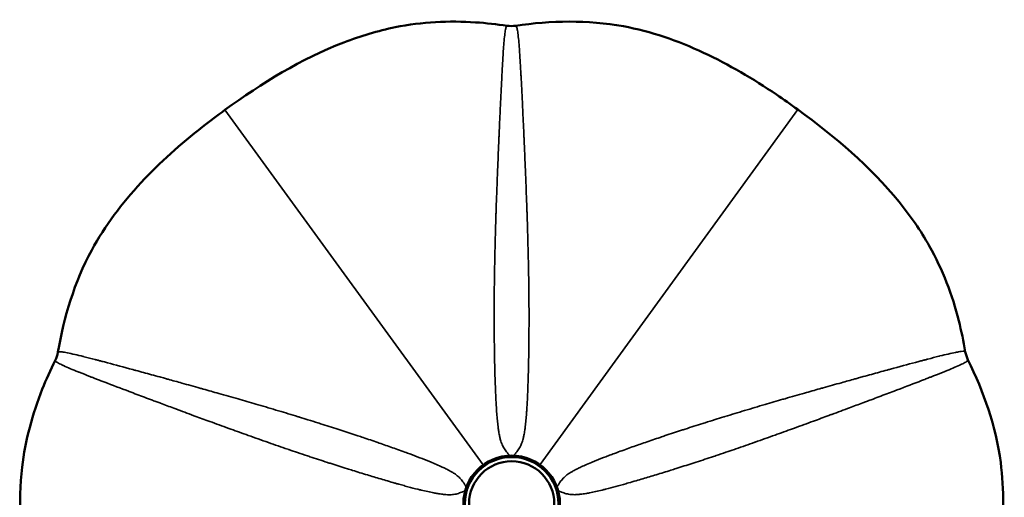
# Model space of a CAD drawing. Header units: millimetres. Extents: x 269 to 708, y 107 to 1146.
# Tile 2 of 3: x 269 to 616, y 362 to 531. Entities that reach past the tile are written whole.
import ezdxf

# ---------------------------------------------------------------- set-up
doc = ezdxf.new("R2010")
doc.units = ezdxf.units.MM
doc.header["$LTSCALE"] = 3
doc.layers.add('Widoczne (ISO)', color=7, linetype='Continuous', lineweight=50)
doc.layers.add('Widoczne wąskie (ISO)', color=7, linetype='Continuous', lineweight=35)

msp = doc.modelspace()

# ---------------------------------------------------------------- linework, layer by layer
at = {"layer": 'Widoczne (ISO)'}
for radius in [17, 16.5, 15]:
    msp.add_circle((442.49, 360.02), radius, dxfattribs=at)
for points, knots in [([(443.91, 528.51), (456.25, 530.31), (469.21, 530.65), (491.52, 526.52), (501.07, 523.21), (519, 514.84), (527.55, 509.78), (538.29, 502.54), (540.82, 500.76), (543.32, 498.95)], [0.000001, 0.000001, 0.000001, 0.000001, 3.875527, 3.875527, 6.852001, 6.852001, 9.813755, 9.813755, 10.73943, 10.73943, 10.73943, 10.73943]), ([(341.52, 498.84), (354.51, 508.28), (368.44, 516.86), (389.29, 524.91), (395.37, 526.74), (410.88, 529.87), (420.5, 530.33), (433.52, 529.45), (437.22, 529.04), (440.9, 528.51)], [0, 0, 0, 0, 4.818374, 4.818374, 6.710343, 6.710343, 9.590844, 9.590844, 10.745785, 10.745785, 10.745785, 10.745785]), ([(282.68, 413.42), (284.79, 425.72), (288.47, 438.15), (299.26, 458.02), (305.28, 466.01), (318.62, 480.36), (325.98, 486.87), (336.24, 494.93), (338.86, 496.9), (341.52, 498.84)], [0.000001, 0.000001, 0.000001, 0.000001, 3.876756, 3.876756, 6.825657, 6.825657, 9.754337, 9.754337, 10.739671, 10.739671, 10.739671, 10.739671]), ([(543.32, 498.95), (556.32, 489.52), (568.78, 478.92), (582.88, 461.58), (586.5, 456.36), (594.27, 442.58), (597.68, 433.56), (600.87, 420.92), (601.62, 417.27), (602.25, 413.61)], [0, 0, 0, 0, 4.818374, 4.818374, 6.710343, 6.710343, 9.590844, 9.590844, 10.745785, 10.745785, 10.745785, 10.745785]), ([(279.27, 306.88), (274.3, 322.15), (270.45, 338.05), (269.23, 360.37), (269.37, 366.72), (271.19, 382.43), (273.73, 391.73), (278.58, 403.84), (280.11, 407.23), (281.76, 410.56)], [0, 0, 0, 0, 4.818374, 4.818374, 6.710343, 6.710343, 9.590844, 9.590844, 10.745785, 10.745785, 10.745785, 10.745785]), ([(603.18, 410.75), (608.71, 399.56), (613.03, 387.34), (615.99, 364.92), (615.81, 354.92), (613.45, 335.47), (611.32, 325.88), (607.76, 313.33), (606.8, 310.19), (605.79, 307.06)], [0.000001, 0.000001, 0.000001, 0.000001, 3.876756, 3.876756, 6.825657, 6.825657, 9.754337, 9.754337, 10.739671, 10.739671, 10.739671, 10.739671])]:
    msp.add_open_spline(points, degree=3, knots=knots, dxfattribs=at)
for points in [[(440.9, 528.51), (441.89, 528.37), (442.91, 528.37), (443.91, 528.51)], [(281.76, 410.56), (282.2, 411.46), (282.51, 412.44), (282.68, 413.42)], [(602.25, 413.61), (602.42, 412.62), (602.74, 411.65), (603.18, 410.75)]]:
    msp.add_open_spline(points, degree=3, dxfattribs=at)
at = {"layer": 'Widoczne wąskie (ISO)'}
for p, q in [((432.46, 373.82), (341.52, 498.84)), ((452.52, 373.83), (543.32, 498.95)), ((432.46, 373.82), (432.49, 373.77)), ((452.48, 373.78), (452.52, 373.83))]:
    msp.add_line(p, q, dxfattribs=at)
for points, knots in [([(441.81, 377.01), (441.54, 377.34), (441.26, 377.67), (441, 378), (440.63, 378.45), (440.27, 378.9), (439.96, 379.37), (439.65, 379.85), (439.38, 380.34), (439.15, 380.86), (439.04, 381.12), (438.93, 381.39), (438.84, 381.66), (438.74, 381.93), (438.66, 382.21), (438.58, 382.48), (438.47, 382.87), (438.37, 383.26), (438.28, 383.66), (438.24, 383.83), (438.21, 384), (438.17, 384.18), (438.06, 384.75), (437.96, 385.32), (437.87, 385.9), (437.81, 386.35), (437.75, 386.81), (437.69, 387.27), (437.6, 387.98), (437.52, 388.7), (437.45, 389.42), (437.38, 390.22), (437.31, 391.02), (437.25, 391.82), (437.22, 392.22), (437.19, 392.61), (437.16, 393.01), (437.08, 394.22), (437.01, 395.44), (436.94, 396.66), (436.91, 397.28), (436.88, 397.89), (436.86, 398.51), (436.83, 399.13), (436.8, 399.75), (436.78, 400.37), (436.76, 400.72), (436.75, 401.08), (436.74, 401.43), (436.7, 402.31), (436.67, 403.2), (436.65, 404.08), (436.59, 405.76), (436.55, 407.44), (436.51, 409.12), (436.49, 409.91), (436.48, 410.7), (436.46, 411.49), (436.43, 413.32), (436.4, 415.15), (436.38, 416.98), (436.37, 417.61), (436.37, 418.25), (436.36, 418.88), (436.34, 420.89), (436.33, 422.89), (436.32, 424.89), (436.32, 425.35), (436.32, 425.8), (436.32, 426.26), (436.32, 428.43), (436.33, 430.6), (436.34, 432.77), (436.34, 433.05), (436.35, 433.34), (436.35, 433.63), (436.36, 434.85), (436.37, 436.08), (436.39, 437.31), (436.4, 438.39), (436.42, 439.47), (436.43, 440.55), (436.43, 440.69), (436.44, 440.82), (436.44, 440.96), (436.48, 443.39), (436.53, 445.79), (436.58, 448.17), (436.58, 448.18), (436.58, 448.19), (436.58, 448.2), (436.64, 450.72), (436.7, 453.22), (436.77, 455.7), (436.84, 457.88), (436.9, 460.04), (436.97, 462.19), (436.98, 462.47), (436.99, 462.74), (437, 463.02), (437.08, 465.41), (437.16, 467.79), (437.25, 470.13), (437.32, 472.01), (437.39, 473.86), (437.46, 475.71), (437.48, 476.14), (437.49, 476.58), (437.51, 477.01), (437.6, 479.25), (437.69, 481.46), (437.78, 483.63), (437.85, 485.29), (437.92, 486.93), (437.99, 488.54), (438.01, 489.01), (438.03, 489.48), (438.05, 489.94), (438.07, 490.5), (438.1, 491.06), (438.12, 491.61), (438.17, 492.62), (438.21, 493.61), (438.26, 494.6), (438.34, 496.56), (438.43, 498.47), (438.52, 500.32), (438.54, 500.72), (438.56, 501.13), (438.58, 501.53), (438.73, 504.77), (438.88, 507.83), (439.03, 510.65), (439.04, 510.94), (439.06, 511.22), (439.07, 511.5), (439.1, 512.01), (439.13, 512.5), (439.15, 512.98), (439.18, 513.36), (439.2, 513.74), (439.22, 514.1), (439.24, 514.47), (439.26, 514.83), (439.28, 515.19), (439.36, 516.61), (439.44, 517.94), (439.53, 519.16), (439.54, 519.29), (439.55, 519.42), (439.55, 519.55), (439.63, 520.62), (439.7, 521.6), (439.78, 522.5), (439.86, 523.51), (439.95, 524.42), (440.05, 525.2), (440.05, 525.24), (440.06, 525.28), (440.06, 525.32), (440.1, 525.67), (440.14, 525.98), (440.19, 526.27), (440.23, 526.6), (440.28, 526.89), (440.33, 527.14), (440.43, 527.65), (440.53, 528.03), (440.64, 528.25), (440.64, 528.26), (440.64, 528.26), (440.64, 528.26), (440.73, 528.44), (440.81, 528.52), (440.9, 528.51)], [0.0016125, 0.0016125, 0.0016125, 0.0016125, 0.0035173, 0.0035173, 0.0035173, 0.0061759, 0.0061759, 0.0061759, 0.0088346, 0.0088346, 0.0088346, 0.0101639, 0.0101639, 0.0101639, 0.0114932, 0.0114932, 0.0114932, 0.013342, 0.013342, 0.013342, 0.0141519, 0.0141519, 0.0141519, 0.0168105, 0.0168105, 0.0168105, 0.0188936, 0.0188936, 0.0188936, 0.0221278, 0.0221278, 0.0221278, 0.0256975, 0.0256975, 0.0256975, 0.0274451, 0.0274451, 0.0274451, 0.0327624, 0.0327624, 0.0327624, 0.035421, 0.035421, 0.035421, 0.0380797, 0.0380797, 0.0380797, 0.0396032, 0.0396032, 0.0396032, 0.043397, 0.043397, 0.043397, 0.0506339, 0.0506339, 0.0506339, 0.0540315, 0.0540315, 0.0540315, 0.0619282, 0.0619282, 0.0619282, 0.0646661, 0.0646661, 0.0646661, 0.07332, 0.07332, 0.07332, 0.0753007, 0.0753007, 0.0753007, 0.0846893, 0.0846893, 0.0846893, 0.0859353, 0.0859353, 0.0859353, 0.0912526, 0.0912526, 0.0912526, 0.0959663, 0.0959663, 0.0959663, 0.0965699, 0.0965699, 0.0965699, 0.1072044, 0.1072044, 0.1072044, 0.1072552, 0.1072552, 0.1072552, 0.1185365, 0.1185365, 0.1185365, 0.1284736, 0.1284736, 0.1284736, 0.1297597, 0.1297597, 0.1297597, 0.1408769, 0.1408769, 0.1408769, 0.1497428, 0.1497428, 0.1497428, 0.1518432, 0.1518432, 0.1518432, 0.1626901, 0.1626901, 0.1626901, 0.1710119, 0.1710119, 0.1710119, 0.1734148, 0.1734148, 0.1734148, 0.1763292, 0.1763292, 0.1763292, 0.1816465, 0.1816465, 0.1816465, 0.1922811, 0.1922811, 0.1922811, 0.194628, 0.194628, 0.194628, 0.2135502, 0.2135502, 0.2135502, 0.2154641, 0.2154641, 0.2154641, 0.2188675, 0.2188675, 0.2188675, 0.2215262, 0.2215262, 0.2215262, 0.2241848, 0.2241848, 0.2241848, 0.2348194, 0.2348194, 0.2348194, 0.2359785, 0.2359785, 0.2359785, 0.245454, 0.245454, 0.245454, 0.2560886, 0.2560886, 0.2560886, 0.2566476, 0.2566476, 0.2566476, 0.2614059, 0.2614059, 0.2614059, 0.2667232, 0.2667232, 0.2667232, 0.2773577, 0.2773577, 0.2773577, 0.2775338, 0.2775338, 0.2775338, 0.2859422, 0.2859422, 0.2859422, 0.2859422]), ([(443.91, 528.51), (443.99, 528.53), (444.08, 528.44), (444.16, 528.27), (444.16, 528.27), (444.16, 528.27), (444.16, 528.27), (444.27, 528.04), (444.37, 527.67), (444.47, 527.17), (444.57, 526.68), (444.66, 526.06), (444.75, 525.32), (444.75, 525.3), (444.76, 525.27), (444.76, 525.24), (444.85, 524.46), (444.94, 523.56), (445.03, 522.55), (445.11, 521.64), (445.18, 520.64), (445.26, 519.55), (445.27, 519.44), (445.28, 519.33), (445.28, 519.21), (445.37, 518), (445.45, 516.68), (445.54, 515.26), (445.56, 514.9), (445.58, 514.54), (445.6, 514.17), (445.62, 513.81), (445.64, 513.43), (445.66, 513.05), (445.69, 512.55), (445.72, 512.03), (445.75, 511.51), (445.76, 511.25), (445.78, 510.99), (445.79, 510.73), (445.95, 507.88), (446.1, 504.81), (446.26, 501.54), (446.28, 501.16), (446.3, 500.78), (446.31, 500.4), (446.4, 498.55), (446.49, 496.65), (446.58, 494.68), (446.63, 493.7), (446.67, 492.71), (446.72, 491.7), (446.75, 491.12), (446.77, 490.53), (446.8, 489.94), (446.82, 489.51), (446.84, 489.07), (446.86, 488.64), (446.93, 486.99), (447, 485.32), (447.08, 483.63), (447.17, 481.46), (447.26, 479.26), (447.35, 477.02), (447.37, 476.61), (447.39, 476.21), (447.4, 475.8), (447.48, 473.93), (447.55, 472.04), (447.62, 470.14), (447.71, 467.79), (447.8, 465.42), (447.88, 463.03), (447.89, 462.78), (447.9, 462.53), (447.91, 462.29), (447.98, 460.11), (448.05, 457.92), (448.11, 455.71), (448.19, 453.25), (448.25, 450.77), (448.31, 448.27), (448.31, 448.25), (448.32, 448.23), (448.32, 448.21), (448.37, 445.85), (448.42, 443.47), (448.46, 441.06), (448.47, 440.89), (448.47, 440.72), (448.47, 440.56), (448.49, 439.51), (448.51, 438.46), (448.52, 437.41), (448.54, 436.18), (448.55, 434.95), (448.56, 433.73), (448.57, 433.41), (448.57, 433.09), (448.57, 432.77), (448.59, 430.64), (448.6, 428.5), (448.6, 426.36), (448.6, 425.87), (448.6, 425.38), (448.6, 424.9), (448.6, 422.93), (448.59, 420.95), (448.57, 418.98), (448.57, 418.32), (448.56, 417.65), (448.55, 416.99), (448.53, 415.19), (448.51, 413.39), (448.48, 411.58), (448.46, 410.77), (448.45, 409.95), (448.43, 409.13), (448.39, 407.48), (448.35, 405.83), (448.3, 404.17), (448.28, 403.26), (448.25, 402.35), (448.21, 401.44), (448.2, 401.11), (448.19, 400.79), (448.18, 400.46), (448.13, 399.22), (448.08, 397.98), (448.01, 396.76), (447.95, 395.53), (447.88, 394.3), (447.8, 393.09), (447.77, 392.67), (447.74, 392.25), (447.71, 391.83), (447.65, 391.04), (447.59, 390.26), (447.51, 389.48), (447.44, 388.74), (447.37, 388), (447.28, 387.27), (447.22, 386.82), (447.16, 386.37), (447.1, 385.93), (447.01, 385.35), (446.91, 384.77), (446.8, 384.2), (446.77, 384.02), (446.73, 383.84), (446.69, 383.66), (446.6, 383.28), (446.51, 382.9), (446.41, 382.53), (446.33, 382.25), (446.24, 381.98), (446.15, 381.71), (446.06, 381.44), (445.95, 381.17), (445.84, 380.91), (445.62, 380.39), (445.35, 379.89), (445.04, 379.41), (444.73, 378.94), (444.37, 378.47), (443.99, 378.01), (443.72, 377.68), (443.44, 377.35), (443.17, 377.01)], [0.0594397, 0.0594397, 0.0594397, 0.0594397, 0.067888, 0.067888, 0.067888, 0.0678986, 0.0678986, 0.0678986, 0.0785853, 0.0785853, 0.0785853, 0.0888733, 0.0888733, 0.0888733, 0.089272, 0.089272, 0.089272, 0.0999587, 0.0999587, 0.0999587, 0.10964, 0.10964, 0.10964, 0.1106454, 0.1106454, 0.1106454, 0.1213321, 0.1213321, 0.1213321, 0.1240037, 0.1240037, 0.1240037, 0.1266754, 0.1266754, 0.1266754, 0.1302516, 0.1302516, 0.1302516, 0.1320188, 0.1320188, 0.1320188, 0.1511864, 0.1511864, 0.1511864, 0.1533921, 0.1533921, 0.1533921, 0.1640788, 0.1640788, 0.1640788, 0.1694222, 0.1694222, 0.1694222, 0.1725, 0.1725, 0.1725, 0.1747655, 0.1747655, 0.1747655, 0.1832758, 0.1832758, 0.1832758, 0.194174, 0.194174, 0.194174, 0.1961389, 0.1961389, 0.1961389, 0.2051921, 0.2051921, 0.2051921, 0.2163619, 0.2163619, 0.2163619, 0.2175122, 0.2175122, 0.2175122, 0.2276382, 0.2276382, 0.2276382, 0.2388856, 0.2388856, 0.2388856, 0.238973, 0.238973, 0.238973, 0.2495723, 0.2495723, 0.2495723, 0.2503154, 0.2503154, 0.2503154, 0.2549157, 0.2549157, 0.2549157, 0.260259, 0.260259, 0.260259, 0.2616458, 0.2616458, 0.2616458, 0.2709457, 0.2709457, 0.2709457, 0.2730689, 0.2730689, 0.2730689, 0.2816324, 0.2816324, 0.2816324, 0.2845147, 0.2845147, 0.2845147, 0.2923191, 0.2923191, 0.2923191, 0.2958624, 0.2958624, 0.2958624, 0.3030057, 0.3030057, 0.3030057, 0.3069454, 0.3069454, 0.3069454, 0.3083491, 0.3083491, 0.3083491, 0.3136924, 0.3136924, 0.3136924, 0.3190358, 0.3190358, 0.3190358, 0.32089, 0.32089, 0.32089, 0.3243791, 0.3243791, 0.3243791, 0.3276759, 0.3276759, 0.3276759, 0.3297225, 0.3297225, 0.3297225, 0.3323941, 0.3323941, 0.3323941, 0.3332454, 0.3332454, 0.3332454, 0.3350658, 0.3350658, 0.3350658, 0.3364016, 0.3364016, 0.3364016, 0.3377375, 0.3377375, 0.3377375, 0.3404091, 0.3404091, 0.3404091, 0.3430808, 0.3430808, 0.3430808, 0.3450033, 0.3450033, 0.3450033, 0.3450033]), ([(282.68, 413.42), (282.7, 413.51), (282.81, 413.57), (283, 413.59), (283, 413.59), (283, 413.59), (283, 413.59), (283.24, 413.62), (283.63, 413.61), (284.14, 413.54), (284.63, 413.48), (285.25, 413.38), (285.98, 413.24), (286.01, 413.23), (286.03, 413.23), (286.06, 413.22), (286.83, 413.07), (287.71, 412.88), (288.7, 412.65), (289.59, 412.44), (290.57, 412.21), (291.62, 411.94), (291.73, 411.92), (291.84, 411.89), (291.95, 411.86), (293.14, 411.56), (294.42, 411.24), (295.8, 410.88), (296.14, 410.79), (296.49, 410.7), (296.85, 410.6), (297.2, 410.51), (297.56, 410.42), (297.93, 410.32), (298.42, 410.19), (298.92, 410.06), (299.43, 409.92), (299.68, 409.86), (299.93, 409.79), (300.18, 409.72), (302.94, 408.99), (305.91, 408.18), (309.07, 407.33), (309.43, 407.23), (309.8, 407.13), (310.16, 407.03), (311.95, 406.54), (313.79, 406.04), (315.68, 405.52), (316.63, 405.26), (317.59, 404.99), (318.56, 404.72), (319.13, 404.57), (319.69, 404.41), (320.26, 404.26), (320.68, 404.14), (321.1, 404.03), (321.52, 403.91), (323.11, 403.47), (324.72, 403.02), (326.35, 402.57), (328.44, 401.99), (330.56, 401.4), (332.72, 400.79), (333.11, 400.68), (333.5, 400.57), (333.89, 400.46), (335.7, 399.95), (337.52, 399.44), (339.35, 398.92), (341.61, 398.28), (343.89, 397.63), (346.19, 396.97), (346.43, 396.9), (346.67, 396.83), (346.91, 396.76), (349, 396.16), (351.1, 395.55), (353.23, 394.93), (355.59, 394.24), (357.97, 393.53), (360.37, 392.82), (360.38, 392.81), (360.4, 392.81), (360.42, 392.8), (362.68, 392.13), (364.96, 391.44), (367.26, 390.73), (367.43, 390.69), (367.59, 390.64), (367.75, 390.59), (368.75, 390.28), (369.75, 389.97), (370.76, 389.66), (371.93, 389.3), (373.1, 388.93), (374.27, 388.56), (374.57, 388.47), (374.88, 388.37), (375.18, 388.27), (377.22, 387.63), (379.25, 386.98), (381.29, 386.32), (381.75, 386.17), (382.22, 386.02), (382.68, 385.87), (384.55, 385.26), (386.43, 384.64), (388.3, 384.01), (388.93, 383.8), (389.56, 383.59), (390.19, 383.38), (391.89, 382.81), (393.6, 382.23), (395.3, 381.64), (396.08, 381.37), (396.85, 381.1), (397.62, 380.83), (399.18, 380.29), (400.74, 379.74), (402.3, 379.18), (403.16, 378.88), (404.01, 378.57), (404.87, 378.25), (405.18, 378.14), (405.48, 378.03), (405.79, 377.92), (406.95, 377.49), (408.11, 377.05), (409.26, 376.62), (410.41, 376.18), (411.55, 375.73), (412.68, 375.28), (413.07, 375.12), (413.46, 374.97), (413.85, 374.81), (414.59, 374.51), (415.31, 374.2), (416.03, 373.89), (416.71, 373.6), (417.39, 373.3), (418.05, 372.99), (418.46, 372.79), (418.87, 372.6), (419.28, 372.4), (419.8, 372.13), (420.32, 371.86), (420.83, 371.58), (420.99, 371.49), (421.15, 371.4), (421.3, 371.31), (421.64, 371.11), (421.98, 370.9), (422.3, 370.69), (422.54, 370.53), (422.77, 370.36), (423, 370.19), (423.22, 370.02), (423.45, 369.84), (423.66, 369.65), (424.09, 369.28), (424.48, 368.87), (424.83, 368.43), (425.19, 367.98), (425.52, 367.5), (425.84, 367), (426.07, 366.64), (426.3, 366.27), (426.55, 365.91)], [0.0594397, 0.0594397, 0.0594397, 0.0594397, 0.067888, 0.067888, 0.067888, 0.0678986, 0.0678986, 0.0678986, 0.0785853, 0.0785853, 0.0785853, 0.0888733, 0.0888733, 0.0888733, 0.089272, 0.089272, 0.089272, 0.0999587, 0.0999587, 0.0999587, 0.10964, 0.10964, 0.10964, 0.1106454, 0.1106454, 0.1106454, 0.1213321, 0.1213321, 0.1213321, 0.1240037, 0.1240037, 0.1240037, 0.1266754, 0.1266754, 0.1266754, 0.1302516, 0.1302516, 0.1302516, 0.1320188, 0.1320188, 0.1320188, 0.1511864, 0.1511864, 0.1511864, 0.1533921, 0.1533921, 0.1533921, 0.1640788, 0.1640788, 0.1640788, 0.1694222, 0.1694222, 0.1694222, 0.1725, 0.1725, 0.1725, 0.1747655, 0.1747655, 0.1747655, 0.1832758, 0.1832758, 0.1832758, 0.194174, 0.194174, 0.194174, 0.1961389, 0.1961389, 0.1961389, 0.2051921, 0.2051921, 0.2051921, 0.2163619, 0.2163619, 0.2163619, 0.2175122, 0.2175122, 0.2175122, 0.2276382, 0.2276382, 0.2276382, 0.2388856, 0.2388856, 0.2388856, 0.238973, 0.238973, 0.238973, 0.2495723, 0.2495723, 0.2495723, 0.2503154, 0.2503154, 0.2503154, 0.2549157, 0.2549157, 0.2549157, 0.260259, 0.260259, 0.260259, 0.2616458, 0.2616458, 0.2616458, 0.2709457, 0.2709457, 0.2709457, 0.2730689, 0.2730689, 0.2730689, 0.2816324, 0.2816324, 0.2816324, 0.2845147, 0.2845147, 0.2845147, 0.2923191, 0.2923191, 0.2923191, 0.2958624, 0.2958624, 0.2958624, 0.3030057, 0.3030057, 0.3030057, 0.3069454, 0.3069454, 0.3069454, 0.3083491, 0.3083491, 0.3083491, 0.3136924, 0.3136924, 0.3136924, 0.3190358, 0.3190358, 0.3190358, 0.32089, 0.32089, 0.32089, 0.3243791, 0.3243791, 0.3243791, 0.3276759, 0.3276759, 0.3276759, 0.3297225, 0.3297225, 0.3297225, 0.3323941, 0.3323941, 0.3323941, 0.3332454, 0.3332454, 0.3332454, 0.3350658, 0.3350658, 0.3350658, 0.3364016, 0.3364016, 0.3364016, 0.3377375, 0.3377375, 0.3377375, 0.3404091, 0.3404091, 0.3404091, 0.3430808, 0.3430808, 0.3430808, 0.3450039, 0.3450039, 0.3450039, 0.3450039]), ([(458.44, 365.92), (458.68, 366.28), (458.91, 366.64), (459.14, 367), (459.45, 367.49), (459.77, 367.97), (460.12, 368.41), (460.48, 368.85), (460.86, 369.26), (461.29, 369.64), (461.5, 369.83), (461.72, 370.01), (461.95, 370.19), (462.18, 370.36), (462.41, 370.53), (462.65, 370.69), (462.99, 370.91), (463.33, 371.13), (463.68, 371.33), (463.83, 371.42), (463.99, 371.51), (464.14, 371.6), (464.65, 371.88), (465.16, 372.15), (465.69, 372.41), (466.1, 372.62), (466.51, 372.82), (466.93, 373.01), (467.58, 373.32), (468.24, 373.61), (468.9, 373.9), (469.64, 374.22), (470.38, 374.53), (471.13, 374.84), (471.49, 374.99), (471.86, 375.14), (472.23, 375.29), (473.35, 375.74), (474.49, 376.18), (475.64, 376.62), (476.21, 376.84), (476.79, 377.06), (477.36, 377.28), (477.94, 377.5), (478.52, 377.71), (479.11, 377.93), (479.44, 378.05), (479.77, 378.17), (480.1, 378.3), (480.93, 378.6), (481.76, 378.9), (482.59, 379.2), (484.18, 379.77), (485.76, 380.33), (487.35, 380.89), (488.1, 381.15), (488.84, 381.41), (489.59, 381.66), (491.32, 382.26), (493.05, 382.85), (494.78, 383.44), (495.38, 383.64), (495.98, 383.84), (496.59, 384.05), (498.49, 384.68), (500.39, 385.31), (502.29, 385.93), (502.72, 386.08), (503.16, 386.22), (503.59, 386.36), (505.66, 387.03), (507.72, 387.7), (509.78, 388.35), (510.06, 388.44), (510.33, 388.53), (510.61, 388.61), (511.78, 388.98), (512.95, 389.35), (514.12, 389.71), (515.15, 390.04), (516.19, 390.36), (517.21, 390.67), (517.35, 390.71), (517.48, 390.75), (517.61, 390.79), (519.93, 391.51), (522.23, 392.2), (524.51, 392.89), (524.52, 392.89), (524.53, 392.89), (524.54, 392.9), (526.96, 393.62), (529.35, 394.33), (531.73, 395.03), (533.82, 395.64), (535.9, 396.25), (537.96, 396.85), (538.23, 396.92), (538.5, 397), (538.76, 397.08), (541.06, 397.74), (543.34, 398.39), (545.6, 399.04), (547.41, 399.55), (549.19, 400.06), (550.97, 400.56), (551.39, 400.68), (551.81, 400.8), (552.23, 400.92), (554.38, 401.52), (556.51, 402.12), (558.6, 402.7), (560.2, 403.15), (561.78, 403.59), (563.34, 404.02), (563.79, 404.15), (564.24, 404.27), (564.69, 404.4), (565.23, 404.55), (565.77, 404.7), (566.3, 404.84), (567.27, 405.11), (568.23, 405.38), (569.18, 405.64), (571.08, 406.16), (572.92, 406.67), (574.7, 407.16), (575.1, 407.26), (575.49, 407.37), (575.88, 407.48), (579.01, 408.33), (581.96, 409.13), (584.69, 409.87), (584.97, 409.94), (585.24, 410.01), (585.51, 410.09), (586, 410.22), (586.47, 410.34), (586.94, 410.47), (587.31, 410.56), (587.67, 410.66), (588.03, 410.75), (588.39, 410.85), (588.74, 410.94), (589.08, 411.03), (590.46, 411.39), (591.74, 411.72), (592.93, 412.02), (593.06, 412.05), (593.19, 412.08), (593.32, 412.12), (594.35, 412.38), (595.31, 412.61), (596.19, 412.81), (597.18, 413.05), (598.07, 413.24), (598.84, 413.39), (598.88, 413.4), (598.92, 413.41), (598.96, 413.42), (599.3, 413.48), (599.61, 413.54), (599.9, 413.59), (600.23, 413.65), (600.52, 413.69), (600.77, 413.72), (601.29, 413.79), (601.68, 413.81), (601.93, 413.78), (601.93, 413.78), (601.93, 413.77), (601.94, 413.77), (602.13, 413.75), (602.24, 413.69), (602.25, 413.61)], [0.0015978, 0.0015978, 0.0015978, 0.0015978, 0.0035173, 0.0035173, 0.0035173, 0.0061759, 0.0061759, 0.0061759, 0.0088346, 0.0088346, 0.0088346, 0.0101639, 0.0101639, 0.0101639, 0.0114932, 0.0114932, 0.0114932, 0.013342, 0.013342, 0.013342, 0.0141519, 0.0141519, 0.0141519, 0.0168105, 0.0168105, 0.0168105, 0.0188936, 0.0188936, 0.0188936, 0.0221278, 0.0221278, 0.0221278, 0.0256975, 0.0256975, 0.0256975, 0.0274451, 0.0274451, 0.0274451, 0.0327624, 0.0327624, 0.0327624, 0.035421, 0.035421, 0.035421, 0.0380797, 0.0380797, 0.0380797, 0.0396032, 0.0396032, 0.0396032, 0.043397, 0.043397, 0.043397, 0.0506339, 0.0506339, 0.0506339, 0.0540315, 0.0540315, 0.0540315, 0.0619282, 0.0619282, 0.0619282, 0.0646661, 0.0646661, 0.0646661, 0.07332, 0.07332, 0.07332, 0.0753007, 0.0753007, 0.0753007, 0.0846893, 0.0846893, 0.0846893, 0.0859353, 0.0859353, 0.0859353, 0.0912526, 0.0912526, 0.0912526, 0.0959663, 0.0959663, 0.0959663, 0.0965699, 0.0965699, 0.0965699, 0.1072044, 0.1072044, 0.1072044, 0.1072552, 0.1072552, 0.1072552, 0.1185365, 0.1185365, 0.1185365, 0.1284736, 0.1284736, 0.1284736, 0.1297597, 0.1297597, 0.1297597, 0.1408769, 0.1408769, 0.1408769, 0.1497428, 0.1497428, 0.1497428, 0.1518432, 0.1518432, 0.1518432, 0.1626901, 0.1626901, 0.1626901, 0.1710119, 0.1710119, 0.1710119, 0.1734148, 0.1734148, 0.1734148, 0.1763292, 0.1763292, 0.1763292, 0.1816465, 0.1816465, 0.1816465, 0.1922811, 0.1922811, 0.1922811, 0.194628, 0.194628, 0.194628, 0.2135502, 0.2135502, 0.2135502, 0.2154641, 0.2154641, 0.2154641, 0.2188675, 0.2188675, 0.2188675, 0.2215262, 0.2215262, 0.2215262, 0.2241848, 0.2241848, 0.2241848, 0.2348194, 0.2348194, 0.2348194, 0.2359785, 0.2359785, 0.2359785, 0.245454, 0.245454, 0.245454, 0.2560886, 0.2560886, 0.2560886, 0.2566476, 0.2566476, 0.2566476, 0.2614059, 0.2614059, 0.2614059, 0.2667232, 0.2667232, 0.2667232, 0.2773577, 0.2773577, 0.2773577, 0.2775338, 0.2775338, 0.2775338, 0.2859422, 0.2859422, 0.2859422, 0.2859422]), ([(426.13, 364.61), (425.72, 364.46), (425.33, 364.3), (424.94, 364.15), (424.39, 363.93), (423.85, 363.74), (423.3, 363.59), (422.76, 363.43), (422.21, 363.33), (421.64, 363.28), (421.36, 363.25), (421.07, 363.23), (420.78, 363.22), (420.5, 363.22), (420.21, 363.22), (419.92, 363.23), (419.52, 363.24), (419.11, 363.27), (418.71, 363.31), (418.54, 363.33), (418.36, 363.35), (418.18, 363.37), (417.61, 363.44), (417.03, 363.52), (416.45, 363.62), (416, 363.69), (415.55, 363.78), (415.09, 363.86), (414.39, 364), (413.68, 364.15), (412.98, 364.31), (412.2, 364.48), (411.41, 364.66), (410.63, 364.85), (410.24, 364.95), (409.86, 365.04), (409.47, 365.14), (408.29, 365.43), (407.11, 365.74), (405.93, 366.06), (405.34, 366.22), (404.74, 366.38), (404.14, 366.55), (403.55, 366.71), (402.95, 366.88), (402.35, 367.04), (402.01, 367.14), (401.67, 367.24), (401.33, 367.33), (400.48, 367.58), (399.63, 367.82), (398.78, 368.07), (397.17, 368.54), (395.56, 369.01), (393.95, 369.5), (393.19, 369.72), (392.44, 369.95), (391.68, 370.18), (389.93, 370.71), (388.18, 371.25), (386.43, 371.8), (385.83, 371.99), (385.22, 372.18), (384.62, 372.37), (382.71, 372.97), (380.8, 373.58), (378.89, 374.19), (378.46, 374.33), (378.02, 374.47), (377.59, 374.61), (375.52, 375.28), (373.46, 375.96), (371.41, 376.64), (371.14, 376.73), (370.86, 376.82), (370.59, 376.92), (369.43, 377.3), (368.26, 377.69), (367.1, 378.09), (366.08, 378.44), (365.05, 378.78), (364.03, 379.13), (363.9, 379.18), (363.77, 379.22), (363.64, 379.27), (361.35, 380.05), (359.08, 380.84), (356.83, 381.63), (356.82, 381.63), (356.81, 381.64), (356.8, 381.64), (354.42, 382.47), (352.06, 383.31), (349.73, 384.14), (347.67, 384.87), (345.64, 385.6), (343.62, 386.33), (343.36, 386.43), (343.1, 386.52), (342.84, 386.62), (340.58, 387.43), (338.35, 388.24), (336.15, 389.05), (334.39, 389.69), (332.64, 390.34), (330.91, 390.97), (330.5, 391.12), (330.09, 391.28), (329.69, 391.43), (327.58, 392.2), (325.51, 392.97), (323.48, 393.73), (321.92, 394.31), (320.38, 394.88), (318.87, 395.44), (318.43, 395.61), (317.99, 395.77), (317.56, 395.93), (317.03, 396.13), (316.51, 396.33), (315.99, 396.52), (315.05, 396.87), (314.11, 397.22), (313.19, 397.57), (311.35, 398.26), (309.57, 398.93), (307.84, 399.59), (307.45, 399.73), (307.07, 399.87), (306.7, 400.02), (303.66, 401.17), (300.8, 402.25), (298.16, 403.27), (297.89, 403.37), (297.63, 403.47), (297.37, 403.57), (296.9, 403.75), (296.44, 403.93), (295.99, 404.11), (295.63, 404.24), (295.28, 404.38), (294.94, 404.51), (294.59, 404.65), (294.26, 404.78), (293.93, 404.91), (292.6, 405.42), (291.37, 405.91), (290.23, 406.37), (290.11, 406.42), (289.98, 406.47), (289.86, 406.52), (288.87, 406.92), (287.96, 407.29), (287.12, 407.64), (286.19, 408.04), (285.36, 408.4), (284.64, 408.73), (284.6, 408.75), (284.57, 408.76), (284.53, 408.78), (284.22, 408.93), (283.93, 409.06), (283.67, 409.19), (283.37, 409.34), (283.11, 409.47), (282.88, 409.6), (282.43, 409.85), (282.1, 410.06), (281.92, 410.23), (281.92, 410.24), (281.91, 410.24), (281.91, 410.24), (281.77, 410.38), (281.72, 410.48), (281.76, 410.56)], [0.0016106, 0.0016106, 0.0016106, 0.0016106, 0.0035173, 0.0035173, 0.0035173, 0.0061759, 0.0061759, 0.0061759, 0.0088346, 0.0088346, 0.0088346, 0.0101639, 0.0101639, 0.0101639, 0.0114932, 0.0114932, 0.0114932, 0.013342, 0.013342, 0.013342, 0.0141519, 0.0141519, 0.0141519, 0.0168105, 0.0168105, 0.0168105, 0.0188936, 0.0188936, 0.0188936, 0.0221278, 0.0221278, 0.0221278, 0.0256975, 0.0256975, 0.0256975, 0.0274451, 0.0274451, 0.0274451, 0.0327624, 0.0327624, 0.0327624, 0.035421, 0.035421, 0.035421, 0.0380797, 0.0380797, 0.0380797, 0.0396032, 0.0396032, 0.0396032, 0.043397, 0.043397, 0.043397, 0.0506339, 0.0506339, 0.0506339, 0.0540315, 0.0540315, 0.0540315, 0.0619282, 0.0619282, 0.0619282, 0.0646661, 0.0646661, 0.0646661, 0.07332, 0.07332, 0.07332, 0.0753007, 0.0753007, 0.0753007, 0.0846893, 0.0846893, 0.0846893, 0.0859353, 0.0859353, 0.0859353, 0.0912526, 0.0912526, 0.0912526, 0.0959663, 0.0959663, 0.0959663, 0.0965699, 0.0965699, 0.0965699, 0.1072044, 0.1072044, 0.1072044, 0.1072552, 0.1072552, 0.1072552, 0.1185365, 0.1185365, 0.1185365, 0.1284736, 0.1284736, 0.1284736, 0.1297597, 0.1297597, 0.1297597, 0.1408769, 0.1408769, 0.1408769, 0.1497428, 0.1497428, 0.1497428, 0.1518432, 0.1518432, 0.1518432, 0.1626901, 0.1626901, 0.1626901, 0.1710119, 0.1710119, 0.1710119, 0.1734148, 0.1734148, 0.1734148, 0.1763292, 0.1763292, 0.1763292, 0.1816465, 0.1816465, 0.1816465, 0.1922811, 0.1922811, 0.1922811, 0.194628, 0.194628, 0.194628, 0.2135502, 0.2135502, 0.2135502, 0.2154641, 0.2154641, 0.2154641, 0.2188675, 0.2188675, 0.2188675, 0.2215262, 0.2215262, 0.2215262, 0.2241848, 0.2241848, 0.2241848, 0.2348194, 0.2348194, 0.2348194, 0.2359785, 0.2359785, 0.2359785, 0.245454, 0.245454, 0.245454, 0.2560886, 0.2560886, 0.2560886, 0.2566476, 0.2566476, 0.2566476, 0.2614059, 0.2614059, 0.2614059, 0.2667232, 0.2667232, 0.2667232, 0.2773577, 0.2773577, 0.2773577, 0.2775338, 0.2775338, 0.2775338, 0.2859422, 0.2859422, 0.2859422, 0.2859422]), ([(603.18, 410.75), (603.22, 410.67), (603.17, 410.56), (603.03, 410.43), (603.03, 410.43), (603.03, 410.43), (603.03, 410.42), (602.85, 410.26), (602.53, 410.04), (602.08, 409.79), (601.64, 409.55), (601.09, 409.27), (600.41, 408.96), (600.38, 408.95), (600.36, 408.94), (600.33, 408.92), (599.62, 408.59), (598.79, 408.23), (597.86, 407.84), (597.02, 407.48), (596.09, 407.1), (595.08, 406.69), (594.98, 406.65), (594.87, 406.6), (594.76, 406.56), (593.63, 406.11), (592.4, 405.62), (591.08, 405.1), (590.75, 404.97), (590.41, 404.84), (590.07, 404.7), (589.73, 404.57), (589.38, 404.43), (589.02, 404.3), (588.55, 404.11), (588.07, 403.93), (587.58, 403.74), (587.34, 403.64), (587.1, 403.55), (586.85, 403.46), (584.19, 402.43), (581.31, 401.33), (578.25, 400.17), (577.9, 400.04), (577.55, 399.9), (577.19, 399.77), (575.46, 399.11), (573.68, 398.44), (571.84, 397.75), (570.92, 397.4), (569.99, 397.05), (569.04, 396.69), (568.5, 396.49), (567.95, 396.28), (567.4, 396.08), (566.99, 395.92), (566.58, 395.77), (566.17, 395.62), (564.63, 395.04), (563.06, 394.45), (561.48, 393.86), (559.44, 393.1), (557.38, 392.33), (555.27, 391.55), (554.89, 391.41), (554.51, 391.27), (554.13, 391.13), (552.38, 390.48), (550.6, 389.83), (548.82, 389.17), (546.61, 388.36), (544.38, 387.55), (542.13, 386.73), (541.9, 386.65), (541.67, 386.56), (541.43, 386.48), (539.39, 385.74), (537.32, 384.99), (535.24, 384.25), (532.93, 383.42), (530.59, 382.59), (528.23, 381.76), (528.21, 381.75), (528.19, 381.74), (528.17, 381.74), (525.94, 380.95), (523.69, 380.17), (521.42, 379.39), (521.26, 379.33), (521.1, 379.28), (520.94, 379.22), (519.95, 378.88), (518.96, 378.54), (517.96, 378.2), (516.8, 377.81), (515.64, 377.42), (514.48, 377.03), (514.17, 376.93), (513.87, 376.82), (513.57, 376.72), (511.54, 376.05), (509.51, 375.38), (507.48, 374.72), (507.02, 374.57), (506.55, 374.41), (506.09, 374.26), (504.21, 373.66), (502.33, 373.06), (500.45, 372.46), (499.82, 372.26), (499.19, 372.06), (498.55, 371.86), (496.83, 371.33), (495.11, 370.79), (493.39, 370.27), (492.61, 370.03), (491.82, 369.79), (491.04, 369.55), (489.46, 369.08), (487.88, 368.6), (486.29, 368.14), (485.41, 367.89), (484.54, 367.63), (483.66, 367.38), (483.35, 367.29), (483.03, 367.2), (482.72, 367.11), (481.53, 366.78), (480.33, 366.44), (479.14, 366.12), (477.96, 365.8), (476.77, 365.49), (475.59, 365.19), (475.18, 365.09), (474.77, 364.99), (474.37, 364.89), (473.6, 364.7), (472.83, 364.52), (472.07, 364.35), (471.34, 364.19), (470.62, 364.03), (469.9, 363.89), (469.45, 363.81), (469.01, 363.73), (468.56, 363.65), (467.98, 363.55), (467.4, 363.47), (466.83, 363.4), (466.65, 363.38), (466.46, 363.36), (466.28, 363.34), (465.89, 363.3), (465.5, 363.27), (465.11, 363.26), (464.83, 363.25), (464.54, 363.24), (464.26, 363.25), (463.97, 363.25), (463.69, 363.27), (463.4, 363.29), (462.84, 363.35), (462.28, 363.45), (461.73, 363.6), (461.18, 363.74), (460.63, 363.94), (460.08, 364.16), (459.68, 364.31), (459.27, 364.48), (458.86, 364.63)], [0.0594397, 0.0594397, 0.0594397, 0.0594397, 0.067888, 0.067888, 0.067888, 0.0678986, 0.0678986, 0.0678986, 0.0785853, 0.0785853, 0.0785853, 0.0888733, 0.0888733, 0.0888733, 0.089272, 0.089272, 0.089272, 0.0999587, 0.0999587, 0.0999587, 0.10964, 0.10964, 0.10964, 0.1106454, 0.1106454, 0.1106454, 0.1213321, 0.1213321, 0.1213321, 0.1240037, 0.1240037, 0.1240037, 0.1266754, 0.1266754, 0.1266754, 0.1302516, 0.1302516, 0.1302516, 0.1320188, 0.1320188, 0.1320188, 0.1511864, 0.1511864, 0.1511864, 0.1533921, 0.1533921, 0.1533921, 0.1640788, 0.1640788, 0.1640788, 0.1694222, 0.1694222, 0.1694222, 0.1725, 0.1725, 0.1725, 0.1747655, 0.1747655, 0.1747655, 0.1832758, 0.1832758, 0.1832758, 0.194174, 0.194174, 0.194174, 0.1961389, 0.1961389, 0.1961389, 0.2051921, 0.2051921, 0.2051921, 0.2163619, 0.2163619, 0.2163619, 0.2175122, 0.2175122, 0.2175122, 0.2276382, 0.2276382, 0.2276382, 0.2388856, 0.2388856, 0.2388856, 0.238973, 0.238973, 0.238973, 0.2495723, 0.2495723, 0.2495723, 0.2503154, 0.2503154, 0.2503154, 0.2549157, 0.2549157, 0.2549157, 0.260259, 0.260259, 0.260259, 0.2616458, 0.2616458, 0.2616458, 0.2709457, 0.2709457, 0.2709457, 0.2730689, 0.2730689, 0.2730689, 0.2816324, 0.2816324, 0.2816324, 0.2845147, 0.2845147, 0.2845147, 0.2923191, 0.2923191, 0.2923191, 0.2958624, 0.2958624, 0.2958624, 0.3030057, 0.3030057, 0.3030057, 0.3069454, 0.3069454, 0.3069454, 0.3083491, 0.3083491, 0.3083491, 0.3136924, 0.3136924, 0.3136924, 0.3190358, 0.3190358, 0.3190358, 0.32089, 0.32089, 0.32089, 0.3243791, 0.3243791, 0.3243791, 0.3276759, 0.3276759, 0.3276759, 0.3297225, 0.3297225, 0.3297225, 0.3323941, 0.3323941, 0.3323941, 0.3332454, 0.3332454, 0.3332454, 0.3350658, 0.3350658, 0.3350658, 0.3364016, 0.3364016, 0.3364016, 0.3377375, 0.3377375, 0.3377375, 0.3404091, 0.3404091, 0.3404091, 0.3430808, 0.3430808, 0.3430808, 0.3450184, 0.3450184, 0.3450184, 0.3450184]), ([(432.46, 373.82), (432.48, 373.83), (432.51, 373.85), (432.53, 373.87), (432.58, 373.9), (432.62, 373.93), (432.66, 373.96), (432.75, 374.02), (432.83, 374.08), (432.92, 374.14), (432.94, 374.16), (432.97, 374.17), (432.99, 374.19), (433.14, 374.29), (433.29, 374.39), (433.45, 374.49), (433.47, 374.5), (433.5, 374.52), (433.53, 374.54), (433.86, 374.74), (434.2, 374.93), (434.55, 375.11), (434.59, 375.13), (434.62, 375.15), (434.65, 375.16), (435.04, 375.36), (435.43, 375.53), (435.83, 375.69), (436.07, 375.79), (436.32, 375.87), (436.57, 375.96)], [-0.00000006, -0.00000006, -0.00000006, -0.00000006, 0.00012781, 0.00012781, 0.00012781, 0.000349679, 0.000349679, 0.000349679, 0.000798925, 0.000798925, 0.000798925, 0.000919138, 0.000919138, 0.000919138, 0.001698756, 0.001698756, 0.001698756, 0.001838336, 0.001838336, 0.001838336, 0.003517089, 0.003517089, 0.003517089, 0.003676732, 0.003676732, 0.003676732, 0.005515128, 0.005515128, 0.005515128, 0.006639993, 0.006639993, 0.006639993, 0.006639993]), ([(448.35, 375.98), (448.62, 375.9), (448.89, 375.8), (449.15, 375.7), (449.55, 375.54), (449.94, 375.37), (450.33, 375.17), (450.36, 375.16), (450.39, 375.14), (450.43, 375.12), (450.78, 374.94), (451.12, 374.75), (451.45, 374.55), (451.48, 374.53), (451.51, 374.51), (451.53, 374.5), (451.69, 374.4), (451.84, 374.3), (451.99, 374.2), (452.02, 374.18), (452.04, 374.17), (452.06, 374.15), (452.15, 374.09), (452.23, 374.03), (452.32, 373.97), (452.36, 373.94), (452.41, 373.91), (452.45, 373.88), (452.47, 373.86), (452.5, 373.85), (452.52, 373.83)], [0.007964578, 0.007964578, 0.007964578, 0.007964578, 0.009185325, 0.009185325, 0.009185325, 0.01102239, 0.01102239, 0.01102239, 0.011181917, 0.011181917, 0.011181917, 0.012859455, 0.012859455, 0.012859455, 0.012998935, 0.012998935, 0.012998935, 0.013777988, 0.013777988, 0.013777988, 0.013898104, 0.013898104, 0.013898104, 0.014346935, 0.014346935, 0.014346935, 0.014568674, 0.014568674, 0.014568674, 0.01469652, 0.01469652, 0.01469652, 0.01469652]), ([(429.16, 370.56), (429.31, 370.78), (429.47, 370.99), (429.64, 371.19), (429.91, 371.52), (430.2, 371.84), (430.5, 372.15), (430.53, 372.17), (430.56, 372.2), (430.58, 372.23), (430.86, 372.5), (431.15, 372.77), (431.45, 373.02), (431.47, 373.04), (431.5, 373.06), (431.52, 373.08), (431.66, 373.2), (431.8, 373.32), (431.94, 373.43), (431.97, 373.45), (431.99, 373.46), (432.01, 373.48), (432.09, 373.54), (432.18, 373.61), (432.26, 373.67), (432.3, 373.7), (432.34, 373.73), (432.39, 373.76), (432.41, 373.78), (432.44, 373.8), (432.46, 373.82)], [0.008050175, 0.008050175, 0.008050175, 0.008050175, 0.009185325, 0.009185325, 0.009185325, 0.01102239, 0.01102239, 0.01102239, 0.011181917, 0.011181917, 0.011181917, 0.012859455, 0.012859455, 0.012859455, 0.012998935, 0.012998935, 0.012998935, 0.013777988, 0.013777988, 0.013777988, 0.013898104, 0.013898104, 0.013898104, 0.014346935, 0.014346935, 0.014346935, 0.014568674, 0.014568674, 0.014568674, 0.01469652, 0.01469652, 0.01469652, 0.01469652]), ([(452.52, 373.83), (452.56, 373.8), (452.61, 373.77), (452.7, 373.7), (452.83, 373.6), (452.95, 373.51), (453.21, 373.31), (453.37, 373.17), (453.86, 372.76), (454.17, 372.47), (454.77, 371.87), (455.06, 371.55), (455.53, 370.98), (455.73, 370.72), (455.92, 370.46)], [-0.00000006, -0.00000006, -0.00000006, -0.00000006, 0.000227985, 0.000227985, 0.00045603, 0.00091212, 0.00091212, 0.001824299, 0.001824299, 0.003648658, 0.003648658, 0.005473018, 0.005473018, 0.006849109, 0.006849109, 0.006849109, 0.006849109])]:
    msp.add_open_spline(points, degree=3, knots=knots, dxfattribs=at)

doc.saveas('drawing.dxf')
